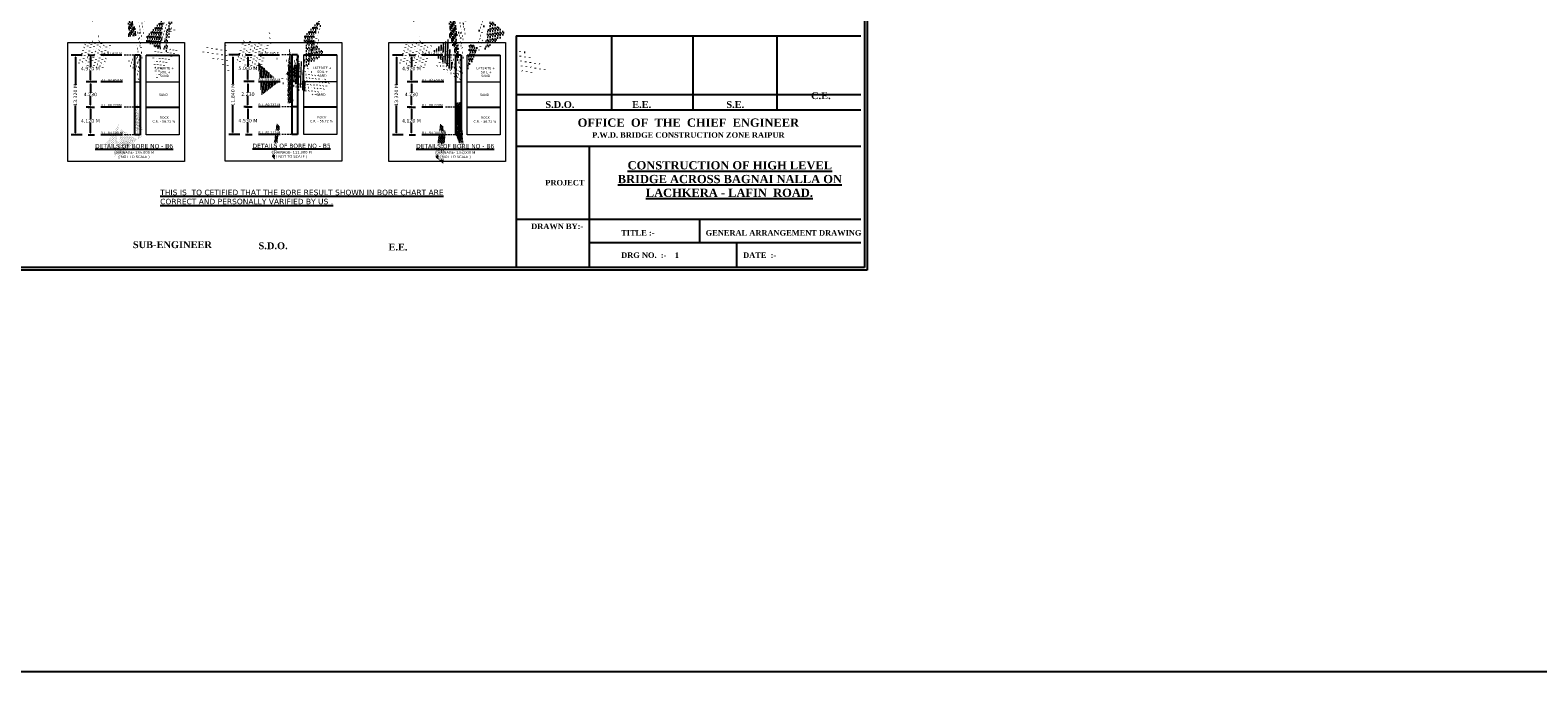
# Model space of a CAD drawing. Header units: millimetres. Extents: x -7746077780 to -3844657605, y -13315294818 to -6656873469.
# Tile 45 of 129: x -3872018621 to -3871908350, y -6657963078 to -6657916151. Entities that reach past the tile are written whole.
import ezdxf

# ---------------------------------------------------------------- set-up
doc = ezdxf.new("R2010")
doc.units = ezdxf.units.MM
doc.header["$MEASUREMENT"] = 0
doc.header["$PDMODE"] = 2
doc.linetypes.add('HIDDEN', pattern=[0.375, 0.25, -0.125])
for name, color, linetype in [('GROUND_LVL', 114, 'Continuous'), ('TEX', 6, 'Continuous'), ('TEXT', 7, 'Continuous')]:
    doc.layers.add(name, color=color, linetype=linetype)
doc.styles.get("Standard").update_dxf_attribs({"font": 'verdana.ttf', "height": 250})
doc.dimstyles.new('Copy of ISO-25--------4', dxfattribs={"dimtxt": 200, "dimasz": 150, "dimexe": 300, "dimexo": 300, "dimgap": 0.02, "dimtad": 0, "dimtih": 1, "dimtoh": 1, "dimdec": 0, "dimlfac": 4, "dimdsep": 46, "dimtxsty": 'Standard', "dimcen": 150, "dimclrd": 1, "dimclre": 1, "dimclrt": 1, "dimadec": 0, "dimazin": 0, "dimtfac": 1, "dimtdec": 0, "dimtmove": 2, "dimatfit": 3, "dimfxl": 0, "dimarcsym": 0})
doc.dimstyles.new('ISO-25--------2', dxfattribs={"dimtxt": 200, "dimasz": 150, "dimexe": 300, "dimexo": 300, "dimgap": 0.02, "dimtad": 0, "dimtih": 1, "dimtoh": 1, "dimdec": 0, "dimlfac": 2, "dimdsep": 46, "dimtxsty": 'Standard', "dimcen": 150, "dimclrd": 1, "dimclre": 1, "dimclrt": 1, "dimadec": 0, "dimazin": 0, "dimtfac": 1, "dimtdec": 0, "dimtmove": 2, "dimatfit": 3, "dimfxl": 0, "dimarcsym": 0})

# ---------------------------------------------------------------- blocks, each defined once
blk = doc.blocks.new('*D602')
at = {"layer": 'Defpoints', "color": 0, "ltscale": 20, "transparency": 16777216}
for p in [(-3872003163.846198, -6657917964.321878), (-3872002693.18031, -6657917964.321878), (-3872001924.672048, -6657919915.450439)]:
    blk.add_point(p, dxfattribs=at)
at = {"layer": 'TEX', "color": 1, "lineweight": -2, "ltscale": 20, "transparency": 16777216}
for p, q in [((-3872002863.846198, -6657917964.321878), (-3872002393.18031, -6657917964.321878)), ((-3872002693.18031, -6657918114.321878), (-3872002693.18031, -6657918809.15763)), ((-3872002693.18031, -6657919765.450439), (-3872002693.18031, -6657919070.614688)), ((-3872002224.672048, -6657919915.450439), (-3872002993.18031, -6657919915.450439))]:
    blk.add_line(p, q, dxfattribs=at)
at = {"layer": 'TEX', "color": 1, "ltscale": 20, "transparency": 16777216}
for points in [[(-3872002718.18031, -6657918114.321878), (-3872002668.18031, -6657918114.321878), (-3872002693.18031, -6657917964.321878)], [(-3872002718.18031, -6657919765.450439), (-3872002668.18031, -6657919765.450439), (-3872002693.18031, -6657919915.450439)]]:
    blk.add_solid(points, dxfattribs=at)
at = {"layer": 'TEX', "color": 1, "ltscale": 20, "transparency": 16777216, "insert": (-3872002693.180309, -6657918939.88616), "char_height": 250, "attachment_point": 5}
blk.add_mtext('5.080 M', dxfattribs=at)
blk = doc.blocks.new('*D603')
at = {"layer": 'Defpoints', "color": 0, "ltscale": 20, "transparency": 16777216}
for p in [(-3872002995.096198, -6657917964.321878), (-3872003790.800537, -6657923777.871449), (-3872002995.096199, -6657923777.871449)]:
    blk.add_point(p, dxfattribs=at)
at = {"layer": 'TEX', "color": 1, "lineweight": -2, "ltscale": 20, "transparency": 16777216}
for p, q in [((-3872003295.096198, -6657917964.321878), (-3872004090.800537, -6657917964.321878)), ((-3872003790.800537, -6657918114.321878), (-3872003790.800537, -6657920096.815414)), ((-3872003790.800537, -6657923627.871449), (-3872003790.800537, -6657921645.377913)), ((-3872003295.096199, -6657923777.871449), (-3872004090.800537, -6657923777.871449))]:
    blk.add_line(p, q, dxfattribs=at)
at = {"layer": 'TEX', "color": 1, "ltscale": 20, "transparency": 16777216}
for points in [[(-3872003815.800537, -6657918114.321878), (-3872003765.800537, -6657918114.321878), (-3872003790.800537, -6657917964.321878)], [(-3872003815.800537, -6657923627.871449), (-3872003765.800537, -6657923627.871449), (-3872003790.800537, -6657923777.871449)]]:
    blk.add_solid(points, dxfattribs=at)
at = {"layer": 'TEX', "color": 1, "ltscale": 20, "transparency": 16777216, "insert": (-3872003790.800536, -6657920871.096664), "char_height": 250, "width": 3092.240050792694, "attachment_point": 5, "rotation": 90}
blk.add_mtext('11.840 M', dxfattribs=at)
blk = doc.blocks.new('*D604')
at = {"layer": 'Defpoints', "color": 0, "ltscale": 20, "transparency": 16777216}
for p in [(-3872003163.846199, -6657921753.815369), (-3872002693.18031, -6657921753.815369), (-3872003163.846198, -6657923777.871449)]:
    blk.add_point(p, dxfattribs=at)
at = {"layer": 'TEX', "color": 1, "lineweight": -2, "ltscale": 20, "transparency": 16777216}
for p, q in [((-3872002863.846199, -6657921753.815369), (-3872002393.18031, -6657921753.815369)), ((-3872002693.18031, -6657921903.815369), (-3872002693.18031, -6657922635.618572)), ((-3872002863.846198, -6657923777.871449), (-3872002393.18031, -6657923777.871449)), ((-3872002693.18031, -6657923627.871449), (-3872002693.18031, -6657922896.068243))]:
    blk.add_line(p, q, dxfattribs=at)
at = {"layer": 'TEX', "color": 1, "ltscale": 20, "transparency": 16777216}
for points in [[(-3872002718.18031, -6657921903.815369), (-3872002668.18031, -6657921903.815369), (-3872002693.18031, -6657921753.815369)], [(-3872002718.18031, -6657923627.871449), (-3872002668.18031, -6657923627.871449), (-3872002693.18031, -6657923777.871449)]]:
    blk.add_solid(points, dxfattribs=at)
at = {"layer": 'TEX', "color": 1, "ltscale": 20, "transparency": 16777216, "insert": (-3872002693.18031, -6657922765.843409), "char_height": 250, "width": 2455.95475435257, "attachment_point": 5}
blk.add_mtext('4.530 M', dxfattribs=at)
blk = doc.blocks.new('*D605')
at = {"color": 1, "lineweight": -2, "ltscale": 20, "transparency": 16777216}
for p, q in [((-3872002691.99867, -6657919915.450439), (-3872002994.49867, -6657919915.450439)), ((-3872002694.49867, -6657920065.450439), (-3872002694.49867, -6657920704.408069)), ((-3872002694.49867, -6657921603.815369), (-3872002694.49867, -6657920964.857739)), ((-3872002691.99867, -6657921753.815369), (-3872002994.49867, -6657921753.815369))]:
    blk.add_line(p, q, dxfattribs=at)
at = {"color": 1, "ltscale": 20, "transparency": 16777216}
for points in [[(-3872002719.49867, -6657920065.450439), (-3872002669.49867, -6657920065.450439), (-3872002694.49867, -6657919915.450439)], [(-3872002719.49867, -6657921603.815369), (-3872002669.49867, -6657921603.815369), (-3872002694.49867, -6657921753.815369)]]:
    blk.add_solid(points, dxfattribs=at)
at = {"layer": 'Defpoints', "color": 0, "ltscale": 20, "transparency": 16777216}
for p in [(-3871999474.088327, -6657919915.450439), (-3872002694.49867, -6657921753.815369), (-3871999474.088326, -6657921753.815369)]:
    blk.add_point(p, dxfattribs=at)
at = {"color": 1, "lineweight": 13, "ltscale": 20, "transparency": 16777216, "insert": (-3872002694.498669, -6657920834.632905), "char_height": 250, "width": 1834.755719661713, "attachment_point": 5}
blk.add_mtext('2.230', dxfattribs=at)
blk = doc.blocks.new('*D606')
at = {"layer": 'Defpoints', "color": 0, "ltscale": 20, "transparency": 16777216}
for p in [(-3871991203.846199, -6657917984.321881), (-3871990733.18031, -6657917984.321881), (-3871989964.672048, -6657919935.450439)]:
    blk.add_point(p, dxfattribs=at)
at = {"layer": 'TEX', "color": 1, "lineweight": -2, "ltscale": 20, "transparency": 16777216}
for p, q in [((-3871990903.846199, -6657917984.321881), (-3871990433.18031, -6657917984.321881)), ((-3871990733.18031, -6657918134.321881), (-3871990733.18031, -6657918829.745275)), ((-3871990733.18031, -6657919785.450439), (-3871990733.18031, -6657919090.027047)), ((-3871990264.672048, -6657919935.450439), (-3871991033.18031, -6657919935.450439))]:
    blk.add_line(p, q, dxfattribs=at)
at = {"layer": 'TEX', "color": 1, "ltscale": 20, "transparency": 16777216}
for points in [[(-3871990758.18031, -6657918134.321881), (-3871990708.18031, -6657918134.321881), (-3871990733.18031, -6657917984.321881)], [(-3871990758.18031, -6657919785.450439), (-3871990708.18031, -6657919785.450439), (-3871990733.18031, -6657919935.450439)]]:
    blk.add_solid(points, dxfattribs=at)
at = {"layer": 'TEX', "color": 1, "ltscale": 20, "transparency": 16777216, "insert": (-3871990733.180309, -6657918959.886162), "char_height": 250, "width": 2179.23017168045, "attachment_point": 5}
blk.add_mtext('4.970 M', dxfattribs=at)
blk = doc.blocks.new('*D607')
at = {"layer": 'Defpoints', "color": 0, "ltscale": 20, "transparency": 16777216}
for p in [(-3871991035.096199, -6657917984.321881), (-3871991830.800538, -6657923797.871449), (-3871991035.096199, -6657923797.871449)]:
    blk.add_point(p, dxfattribs=at)
at = {"layer": 'TEX', "color": 1, "lineweight": -2, "ltscale": 20, "transparency": 16777216}
for p, q in [((-3871991335.096199, -6657917984.321881), (-3871992130.800538, -6657917984.321881)), ((-3871991830.800538, -6657918134.321881), (-3871991830.800538, -6657920116.815416)), ((-3871991830.800538, -6657923647.871449), (-3871991830.800538, -6657921665.377914)), ((-3871991335.096199, -6657923797.871449), (-3871992130.800538, -6657923797.871449))]:
    blk.add_line(p, q, dxfattribs=at)
at = {"layer": 'TEX', "color": 1, "ltscale": 20, "transparency": 16777216}
for points in [[(-3871991855.800538, -6657918134.321881), (-3871991805.800538, -6657918134.321881), (-3871991830.800538, -6657917984.321881)], [(-3871991855.800538, -6657923647.871449), (-3871991805.800538, -6657923647.871449), (-3871991830.800538, -6657923797.871449)]]:
    blk.add_solid(points, dxfattribs=at)
at = {"layer": 'TEX', "color": 1, "ltscale": 20, "transparency": 16777216, "insert": (-3871991830.800537, -6657920891.096666), "char_height": 250, "attachment_point": 5, "rotation": 90}
blk.add_mtext('13.320 M', dxfattribs=at)
blk = doc.blocks.new('*D608')
at = {"layer": 'Defpoints', "color": 0, "ltscale": 20, "transparency": 16777216}
for p in [(-3871991203.846199, -6657921773.815372), (-3871990733.18031, -6657921773.815372), (-3871991203.846198, -6657923797.871449)]:
    blk.add_point(p, dxfattribs=at)
at = {"layer": 'TEX', "color": 1, "lineweight": -2, "ltscale": 20, "transparency": 16777216}
for p, q in [((-3871990903.846199, -6657921773.815372), (-3871990433.18031, -6657921773.815372)), ((-3871990733.18031, -6657921923.815372), (-3871990733.18031, -6657922655.618574)), ((-3871990903.846198, -6657923797.871449), (-3871990433.18031, -6657923797.871449)), ((-3871990733.18031, -6657923647.871449), (-3871990733.18031, -6657922916.068245))]:
    blk.add_line(p, q, dxfattribs=at)
at = {"layer": 'TEX', "color": 1, "ltscale": 20, "transparency": 16777216}
for points in [[(-3871990758.18031, -6657921923.815372), (-3871990708.18031, -6657921923.815372), (-3871990733.18031, -6657921773.815372)], [(-3871990758.18031, -6657923647.871449), (-3871990708.18031, -6657923647.871449), (-3871990733.18031, -6657923797.871449)]]:
    blk.add_solid(points, dxfattribs=at)
at = {"layer": 'TEX', "color": 1, "ltscale": 20, "transparency": 16777216, "insert": (-3871990733.18031, -6657922785.84341), "char_height": 250, "attachment_point": 5}
blk.add_mtext('4.120 M', dxfattribs=at)
blk = doc.blocks.new('*D609')
at = {"color": 1, "lineweight": -2, "ltscale": 20, "transparency": 16777216}
for p, q in [((-3871990731.99867, -6657919935.450439), (-3871991034.49867, -6657919935.450439)), ((-3871990734.49867, -6657920085.450439), (-3871990734.49867, -6657920724.408071)), ((-3871990734.49867, -6657921623.815372), (-3871990734.49867, -6657920984.857741)), ((-3871990731.99867, -6657921773.815372), (-3871991034.49867, -6657921773.815372))]:
    blk.add_line(p, q, dxfattribs=at)
at = {"color": 1, "ltscale": 20, "transparency": 16777216}
for points in [[(-3871990759.49867, -6657920085.450439), (-3871990709.49867, -6657920085.450439), (-3871990734.49867, -6657919935.450439)], [(-3871990759.49867, -6657921623.815372), (-3871990709.49867, -6657921623.815372), (-3871990734.49867, -6657921773.815372)]]:
    blk.add_solid(points, dxfattribs=at)
at = {"layer": 'Defpoints', "color": 0, "ltscale": 20, "transparency": 16777216}
for p in [(-3871987514.088327, -6657919935.450439), (-3871990734.49867, -6657921773.815372), (-3871987514.088326, -6657921773.815372)]:
    blk.add_point(p, dxfattribs=at)
at = {"color": 1, "lineweight": 13, "ltscale": 20, "transparency": 16777216, "insert": (-3871990734.498669, -6657920854.632907), "char_height": 250, "attachment_point": 5}
blk.add_mtext('4.230', dxfattribs=at)
blk = doc.blocks.new('*D647')
at = {"layer": 'Defpoints', "color": 0, "ltscale": 20, "transparency": 16777216}
for p in [(-3872014687.810792, -6657917984.321881), (-3872014217.144903, -6657917984.321881), (-3872013448.636641, -6657919935.450439)]:
    blk.add_point(p, dxfattribs=at)
at = {"layer": 'TEX', "color": 1, "lineweight": -2, "ltscale": 20, "transparency": 16777216}
for p, q in [((-3872014387.810792, -6657917984.321881), (-3872013917.144903, -6657917984.321881)), ((-3872014217.144903, -6657918134.321881), (-3872014217.144903, -6657918829.745275)), ((-3872014217.144903, -6657919785.450439), (-3872014217.144903, -6657919090.027047)), ((-3872013748.636641, -6657919935.450439), (-3872014517.144903, -6657919935.450439))]:
    blk.add_line(p, q, dxfattribs=at)
at = {"layer": 'TEX', "color": 1, "ltscale": 20, "transparency": 16777216}
for points in [[(-3872014242.144903, -6657918134.321881), (-3872014192.144903, -6657918134.321881), (-3872014217.144903, -6657917984.321881)], [(-3872014242.144903, -6657919785.450439), (-3872014192.144903, -6657919785.450439), (-3872014217.144903, -6657919935.450439)]]:
    blk.add_solid(points, dxfattribs=at)
at = {"layer": 'TEX', "color": 1, "ltscale": 20, "transparency": 16777216, "insert": (-3872014217.144902, -6657918959.886162), "char_height": 250, "width": 2179.23017168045, "attachment_point": 5}
blk.add_mtext('4.970 M', dxfattribs=at)
blk = doc.blocks.new('*D648')
at = {"layer": 'Defpoints', "color": 0, "ltscale": 20, "transparency": 16777216}
for p in [(-3872014519.060792, -6657917984.321881), (-3872015314.765131, -6657923797.871449), (-3872014519.060792, -6657923797.871449)]:
    blk.add_point(p, dxfattribs=at)
at = {"layer": 'TEX', "color": 1, "lineweight": -2, "ltscale": 20, "transparency": 16777216}
for p, q in [((-3872014819.060792, -6657917984.321881), (-3872015614.765131, -6657917984.321881)), ((-3872015314.765131, -6657918134.321881), (-3872015314.765131, -6657920116.815416)), ((-3872015314.765131, -6657923647.871449), (-3872015314.765131, -6657921665.377914)), ((-3872014819.060792, -6657923797.871449), (-3872015614.765131, -6657923797.871449))]:
    blk.add_line(p, q, dxfattribs=at)
at = {"layer": 'TEX', "color": 1, "ltscale": 20, "transparency": 16777216}
for points in [[(-3872015339.765131, -6657918134.321881), (-3872015289.765131, -6657918134.321881), (-3872015314.765131, -6657917984.321881)], [(-3872015339.765131, -6657923647.871449), (-3872015289.765131, -6657923647.871449), (-3872015314.765131, -6657923797.871449)]]:
    blk.add_solid(points, dxfattribs=at)
at = {"layer": 'TEX', "color": 1, "ltscale": 20, "transparency": 16777216, "insert": (-3872015314.76513, -6657920891.096666), "char_height": 250, "attachment_point": 5, "rotation": 90}
blk.add_mtext('13.320 M', dxfattribs=at)
blk = doc.blocks.new('*D649')
at = {"layer": 'Defpoints', "color": 0, "ltscale": 20, "transparency": 16777216}
for p in [(-3872014687.810792, -6657921773.815372), (-3872014217.144903, -6657921773.815372), (-3872014687.810791, -6657923797.871449)]:
    blk.add_point(p, dxfattribs=at)
at = {"layer": 'TEX', "color": 1, "lineweight": -2, "ltscale": 20, "transparency": 16777216}
for p, q in [((-3872014387.810792, -6657921773.815372), (-3872013917.144903, -6657921773.815372)), ((-3872014217.144903, -6657921923.815372), (-3872014217.144903, -6657922655.618574)), ((-3872014387.810791, -6657923797.871449), (-3872013917.144903, -6657923797.871449)), ((-3872014217.144903, -6657923647.871449), (-3872014217.144903, -6657922916.068245))]:
    blk.add_line(p, q, dxfattribs=at)
at = {"layer": 'TEX', "color": 1, "ltscale": 20, "transparency": 16777216}
for points in [[(-3872014242.144903, -6657921923.815372), (-3872014192.144903, -6657921923.815372), (-3872014217.144903, -6657921773.815372)], [(-3872014242.144903, -6657923647.871449), (-3872014192.144903, -6657923647.871449), (-3872014217.144903, -6657923797.871449)]]:
    blk.add_solid(points, dxfattribs=at)
at = {"layer": 'TEX', "color": 1, "ltscale": 20, "transparency": 16777216, "insert": (-3872014217.144903, -6657922785.84341), "char_height": 250, "attachment_point": 5}
blk.add_mtext('4.120 M', dxfattribs=at)
blk = doc.blocks.new('*D650')
at = {"color": 1, "lineweight": -2, "ltscale": 20, "transparency": 16777216}
for p, q in [((-3872014215.963263, -6657919935.450439), (-3872014518.463263, -6657919935.450439)), ((-3872014218.463263, -6657920085.450439), (-3872014218.463263, -6657920724.408071)), ((-3872014218.463263, -6657921623.815372), (-3872014218.463263, -6657920984.857741)), ((-3872014215.963263, -6657921773.815372), (-3872014518.463263, -6657921773.815372))]:
    blk.add_line(p, q, dxfattribs=at)
at = {"color": 1, "ltscale": 20, "transparency": 16777216}
for points in [[(-3872014243.463263, -6657920085.450439), (-3872014193.463263, -6657920085.450439), (-3872014218.463263, -6657919935.450439)], [(-3872014243.463263, -6657921623.815372), (-3872014193.463263, -6657921623.815372), (-3872014218.463263, -6657921773.815372)]]:
    blk.add_solid(points, dxfattribs=at)
at = {"layer": 'Defpoints', "color": 0, "ltscale": 20, "transparency": 16777216}
for p in [(-3872010998.05292, -6657919935.450439), (-3872014218.463263, -6657921773.815372), (-3872010998.052919, -6657921773.815372)]:
    blk.add_point(p, dxfattribs=at)
at = {"color": 1, "lineweight": 13, "ltscale": 20, "transparency": 16777216, "insert": (-3872014218.463262, -6657920854.632907), "char_height": 250, "attachment_point": 5}
blk.add_mtext('4.230', dxfattribs=at)

msp = doc.modelspace()

# ---------------------------------------------------------------- hatches: boundary and pattern name
at = {"layer": 'TEX', "ltscale": 20}
h = msp.add_hatch(dxfattribs=at)
h.set_pattern_fill('AR-CONC', color=0, scale=31.640625, style=0)
h.set_pattern_definition([(49.99999999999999, (-604684201.9335661, -1040618453.493619), (226.9456046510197, -19.85516770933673), [23.73046875, -261.0351562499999]), (355, (-604684201.9335661, -1040618453.493619), (-43.90178915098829, 237.9982923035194), [18.98437500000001, -208.8281250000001]), (100.4513999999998, (-604684183.0214334, -1040618455.148215), (183.0439840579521, 218.1429801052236), [20.16779449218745, -221.8457463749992]), (46.18420000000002, (-604684201.9335661, -1040618390.212369), (337.6817380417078, -52.3712506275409), [35.59570312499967, -391.5527343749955]), (96.63559999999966, (-604684173.7934241, -1040618394.576657), (295.7331216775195, 308.216982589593), [30.25169268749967, -332.7685664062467]), (351.1842000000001, (-604684201.9335661, -1040618390.212369), (295.7328810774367, 308.2172135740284), [28.47656250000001, -313.2421875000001]), (21, (-604684170.2929401, -1040618406.032681), (188.865121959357, -127.3911333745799), [23.73046875, -261.0351562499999]), (326, (-604684170.2929401, -1040618406.032681), (76.986491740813, 229.4420064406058), [18.984375, -208.828125]), (71.45140000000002, (-604684154.5541878, -1040618416.64862), (265.8516910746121, 102.0506649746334), [20.16779449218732, -221.8457463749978]), (37.49999999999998, (-604684201.9335661, -1040618453.493619), (3.8474542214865, 105.3296959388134), [0, -206.2968750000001, 0, -211.9921875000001, 0, -209.6191406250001]), (7.500000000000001, (-604684201.9335661, -1040618453.493619), (83.23684583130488, 124.7943307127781), [0, -120.8671875, 0, -201.5507812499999, 0, -79.89257812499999]), (327.5, (-604684272.4921598, -1040618453.493619), (168.9047551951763, -7.136502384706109), [0, -79.1015625, 0, -246.796875, 0, -327.48046875]), (317.5, (-604684304.1327848, -1040618453.493619), (184.5237488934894, 31.67384206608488), [0, -102.83203125, 0, -163.8984375, 0, -232.55859375])])
h.paths.add_polyline_path([(-3872010998.05292, -6657917984.148125), (-3872010998.05292, -6657919935.450439), (-3872010581.262918, -6657919935.450439), (-3872010581.262918, -6657917984.148125)])
h = msp.add_hatch(dxfattribs=at)
h.set_pattern_fill('AR-CONC', color=0, scale=31.640625, style=0)
h.set_pattern_definition([(49.99999999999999, (-604672677.9689727, -1040618433.493619), (226.9456046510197, -19.85516770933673), [23.73046875, -261.0351562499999]), (355, (-604672677.9689727, -1040618433.493619), (-43.90178915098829, 237.9982923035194), [18.98437500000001, -208.8281250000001]), (100.4513999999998, (-604672659.05684, -1040618435.148213), (183.0439840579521, 218.1429801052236), [20.16779449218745, -221.8457463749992]), (46.18420000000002, (-604672677.9689727, -1040618370.212369), (337.6817380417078, -52.3712506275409), [35.59570312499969, -391.5527343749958]), (96.63559999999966, (-604672649.8288317, -1040618374.576657), (295.7331216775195, 308.216982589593), [30.25169268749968, -332.768566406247]), (351.1842000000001, (-604672677.9689727, -1040618370.212369), (295.7328810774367, 308.2172135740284), [28.47656250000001, -313.2421875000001]), (21, (-604672646.3283472, -1040618386.032681), (188.865121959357, -127.3911333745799), [23.73046875, -261.0351562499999]), (326, (-604672646.3283472, -1040618386.032681), (76.986491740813, 229.4420064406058), [18.984375, -208.828125]), (71.45140000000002, (-604672630.5895948, -1040618396.648618), (265.8516910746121, 102.0506649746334), [20.16779449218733, -221.8457463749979]), (37.49999999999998, (-604672677.9689727, -1040618433.493619), (3.8474542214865, 105.3296959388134), [0, -206.2968750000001, 0, -211.9921875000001, 0, -209.6191406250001]), (7.500000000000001, (-604672677.9689727, -1040618433.493619), (83.23684583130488, 124.7943307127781), [0, -120.8671875, 0, -201.5507812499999, 0, -79.89257812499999]), (327.5, (-604672748.5275664, -1040618433.493619), (168.9047551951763, -7.136502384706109), [0, -79.1015625, 0, -246.796875, 0, -327.48046875]), (317.5, (-604672780.1681914, -1040618433.493619), (184.5237488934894, 31.67384206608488), [0, -102.83203125, 0, -163.8984375, 0, -232.55859375])])
h.paths.add_polyline_path([(-3871999474.088327, -6657917964.148125), (-3871999474.088327, -6657919915.450439), (-3871999057.298324, -6657919915.450439), (-3871999057.298325, -6657917964.148125)])
h = msp.add_hatch(dxfattribs=at)
h.set_pattern_fill('AR-CONC', color=0, scale=31.640625, style=0)
h.set_pattern_definition([(49.99999999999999, (-604660717.9689732, -1040618453.493619), (226.9456046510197, -19.85516770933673), [23.73046875, -261.0351562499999]), (355, (-604660717.9689732, -1040618453.493619), (-43.90178915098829, 237.9982923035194), [18.98437500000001, -208.8281250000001]), (100.4513999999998, (-604660699.0568404, -1040618455.148215), (183.0439840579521, 218.1429801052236), [20.16779449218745, -221.8457463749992]), (46.18420000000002, (-604660717.9689732, -1040618390.212369), (337.6817380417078, -52.3712506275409), [35.59570312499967, -391.5527343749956]), (96.63559999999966, (-604660689.8288312, -1040618394.576657), (295.7331216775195, 308.216982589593), [30.25169268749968, -332.7685664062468]), (351.1842000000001, (-604660717.9689732, -1040618390.212369), (295.7328810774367, 308.2172135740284), [28.47656250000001, -313.2421875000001]), (21, (-604660686.3283472, -1040618406.032681), (188.865121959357, -127.3911333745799), [23.73046875, -261.0351562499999]), (326, (-604660686.3283472, -1040618406.032681), (76.986491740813, 229.4420064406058), [18.984375, -208.828125]), (71.45140000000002, (-604660670.5895948, -1040618416.64862), (265.8516910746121, 102.0506649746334), [20.16779449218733, -221.8457463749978]), (37.49999999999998, (-604660717.9689732, -1040618453.493619), (3.8474542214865, 105.3296959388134), [0, -206.2968750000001, 0, -211.9921875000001, 0, -209.6191406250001]), (7.500000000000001, (-604660717.9689732, -1040618453.493619), (83.23684583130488, 124.7943307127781), [0, -120.8671875, 0, -201.5507812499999, 0, -79.89257812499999]), (327.5, (-604660788.5275669, -1040618453.493619), (168.9047551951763, -7.136502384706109), [0, -79.1015625, 0, -246.796875, 0, -327.48046875]), (317.5, (-604660820.1681919, -1040618453.493619), (184.5237488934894, 31.67384206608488), [0, -102.83203125, 0, -163.8984375, 0, -232.55859375])])
h.paths.add_polyline_path([(-3871987514.088327, -6657917984.148125), (-3871987514.088327, -6657919935.450439), (-3871987097.298326, -6657919935.450439), (-3871987097.298326, -6657917984.148125)])
h = msp.add_hatch(dxfattribs=at)
h.set_pattern_fill('AR-SAND', color=0, scale=42.1875, style=0)
h.set_pattern_definition([(37.49999999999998, (-604684201.9335661, -1040621241.051982), (-2.657532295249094, 81.28787775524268), [0, -64.125, 0, -71.71875000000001, 0, -68.55468750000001]), (7.500000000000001, (-604684201.9335661, -1040621241.051982), (74.66245475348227, 119.0592871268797), [0, -34.59374999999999, 0, -57.79687499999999, 0, -22.1484375]), (327.5, (-604684253.8241901, -1040621241.051982), (131.3778597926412, 0.2387413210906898), [0, -21.09375, 0, -75.9375, 0, -99.140625]), (317.5, (-604684253.8241901, -1040621241.051982), (126.8209661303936, 37.02693789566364), [0, -10.546875, 0, -49.78125, 0, -56.953125])])
h.paths.add_polyline_path([(-3872010581.262918, -6657921773.815372), (-3872010998.05292, -6657921773.815372), (-3872010998.052919, -6657923797.697697), (-3872010581.262918, -6657923797.697697)])
h = msp.add_hatch(dxfattribs=at)
h.set_pattern_fill('AR-SAND', color=0, scale=42.1875, style=0)
h.set_pattern_definition([(37.49999999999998, (-604672677.9689727, -1040621221.051982), (-2.657532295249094, 81.28787775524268), [0, -64.125, 0, -71.71875000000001, 0, -68.55468750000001]), (7.500000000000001, (-604672677.9689727, -1040621221.051982), (74.66245475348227, 119.0592871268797), [0, -34.59374999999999, 0, -57.79687499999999, 0, -22.1484375]), (327.5, (-604672729.8595972, -1040621221.051982), (131.3778597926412, 0.2387413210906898), [0, -21.09375, 0, -75.9375, 0, -99.140625]), (317.5, (-604672729.8595972, -1040621221.051982), (126.8209661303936, 37.02693789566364), [0, -10.546875, 0, -49.78125, 0, -56.953125])])
h.paths.add_polyline_path([(-3871999057.298325, -6657921753.815371), (-3871999474.088327, -6657921753.815371), (-3871999474.088325, -6657923777.697693), (-3871999057.298324, -6657923777.697693)])
h = msp.add_hatch(dxfattribs=at)
h.set_pattern_fill('AR-SAND', color=0, scale=42.1875, style=0)
h.set_pattern_definition([(37.49999999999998, (-604660717.9689732, -1040621241.051982), (-2.657532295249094, 81.28787775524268), [0, -64.125, 0, -71.71875000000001, 0, -68.55468750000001]), (7.500000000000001, (-604660717.9689732, -1040621241.051982), (74.66245475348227, 119.0592871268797), [0, -34.59374999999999, 0, -57.79687499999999, 0, -22.1484375]), (327.5, (-604660769.8595972, -1040621241.051982), (131.3778597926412, 0.2387413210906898), [0, -21.09375, 0, -75.9375, 0, -99.140625]), (317.5, (-604660769.8595972, -1040621241.051982), (126.8209661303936, 37.02693789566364), [0, -10.546875, 0, -49.78125, 0, -56.953125])])
h.paths.add_polyline_path([(-3871987097.298326, -6657921773.815372), (-3871987514.088327, -6657921773.815372), (-3871987514.088326, -6657923797.697697), (-3871987097.298326, -6657923797.697697)])

# ---------------------------------------------------------------- linework, layer by layer
at = {"color": 0}
for p, q in [((-3872010998.05292, -6657917984.148125), (-3872010998.052919, -6657923797.697697)), ((-3872010581.262918, -6657917984.148125), (-3872010998.052919, -6657917984.148125)), ((-3872010581.262918, -6657917984.148125), (-3872010581.262918, -6657923797.697697)), ((-3872010133.208004, -6657917984.148124), (-3872007718.865046, -6657917984.148124)), ((-3871999474.088327, -6657917964.148125), (-3871999474.088326, -6657923777.697693)), ((-3871999057.298324, -6657917964.148125), (-3871999474.088326, -6657917964.148125)), ((-3871999057.298325, -6657917964.148125), (-3871999057.298324, -6657923777.697693)), ((-3871998609.243411, -6657917964.148123), (-3871996194.900452, -6657917964.148123)), ((-3871987514.088327, -6657917984.148125), (-3871987514.088326, -6657923797.697697)), ((-3871987097.298326, -6657917984.148125), (-3871987514.088326, -6657917984.148125)), ((-3871987097.298326, -6657917984.148125), (-3871987097.298326, -6657923797.697697)), ((-3871986649.243411, -6657917984.148124), (-3871984234.900453, -6657917984.148124)), ((-3872010581.262918, -6657921773.815372), (-3872010998.052919, -6657921773.815372)), ((-3872010133.208004, -6657921773.815372), (-3872007718.865047, -6657921773.815372)), ((-3872010133.208004, -6657921773.815372), (-3872007718.865047, -6657921773.815372)), ((-3871999057.298325, -6657921753.815369), (-3871999474.088326, -6657921753.815369)), ((-3871998609.243411, -6657921753.815369), (-3871996194.900453, -6657921753.815369)), ((-3871998609.243411, -6657921753.815371), (-3871996194.900453, -6657921753.815371)), ((-3871987097.298326, -6657921773.815372), (-3871987514.088326, -6657921773.815372)), ((-3871986649.243411, -6657921773.815372), (-3871984234.900454, -6657921773.815372)), ((-3871986649.243411, -6657921773.815372), (-3871984234.900454, -6657921773.815372)), ((-3872010581.262918, -6657923797.697697), (-3872010998.052919, -6657923797.697697)), ((-3871999057.298325, -6657923777.697693), (-3871999474.088326, -6657923777.697693)), ((-3871987097.298326, -6657923797.697697), (-3871987514.088326, -6657923797.697697))]:
    msp.add_line(p, q, dxfattribs=at)
at = {"lineweight": 13, "ltscale": 20}
for p, q in [((-3872010998.05292, -6657919935.450439), (-3872010581.262918, -6657919935.450439)), ((-3872010133.208004, -6657919935.450439), (-3872007718.865046, -6657919935.450439)), ((-3871999474.088327, -6657919915.450439), (-3871999057.298324, -6657919915.450439)), ((-3871998609.243411, -6657919915.450439), (-3871996194.900452, -6657919915.450439)), ((-3871987514.088327, -6657919935.450439), (-3871987097.298326, -6657919935.450439)), ((-3871986649.243411, -6657919935.450439), (-3871984234.900453, -6657919935.450439))]:
    msp.add_line(p, q, dxfattribs=at)
for points in [[(-3872015873.332241, -6657917062.441303), (-3872007338.83691, -6657917062.441303), (-3872007338.83691, -6657925747.055901), (-3872015873.332241, -6657925747.055901)], [(-3872004349.367648, -6657917042.441301), (-3871995814.872317, -6657917042.441301), (-3871995814.872317, -6657925727.055901), (-3872004349.367648, -6657925727.055901)], [(-3871992389.367648, -6657917062.441303), (-3871983854.872317, -6657917062.441303), (-3871983854.872317, -6657925747.055901), (-3871992389.367648, -6657925747.055901)], [(-3872010133.208004, -6657917984.148124), (-3872007718.865046, -6657917984.148124), (-3872007718.865047, -6657923797.697697), (-3872010133.208006, -6657923797.697697)], [(-3871998609.243411, -6657917964.148123), (-3871996194.900452, -6657917964.148123), (-3871996194.900453, -6657923777.697693), (-3871998609.243411, -6657923777.697693)], [(-3871986649.243411, -6657917984.148124), (-3871984234.900453, -6657917984.148124), (-3871984234.900454, -6657923797.697697), (-3871986649.243413, -6657923797.697697)]]:
    msp.add_lwpolyline(points, close=True, dxfattribs=at)
at = {"layer": 'GROUND_LVL', "color": 4}
for p, q in [((-3871983075.59651, -6657916564.571067), (-3871957853.877185, -6657916564.571067)), ((-3871983075.59651, -6657916564.571067), (-3871983075.59651, -6657933517.984943)), ((-3871976089.117785, -6657921968.20434), (-3871976089.117785, -6657916652.038289)), ((-3871970133.398949, -6657921968.20434), (-3871970133.398948, -6657916652.038289)), ((-3871963980.875098, -6657921968.20434), (-3871963980.8751, -6657916652.038289)), ((-3871983075.596509, -6657920855.041915), (-3871957853.877185, -6657920855.041915)), ((-3871983075.596509, -6657921968.20434), (-3871957853.877185, -6657921968.20434)), ((-3871983075.596509, -6657924632.691981), (-3871957853.877185, -6657924632.691981)), ((-3871977745.515841, -6657924632.691981), (-3871977745.515841, -6657933517.984943)), ((-3871983075.596509, -6657929979.159232), (-3871957853.877185, -6657929979.159232)), ((-3871969668.985659, -6657930066.626454), (-3871969668.985659, -6657931681.277123)), ((-3871977745.515841, -6657931681.277122), (-3871957853.877185, -6657931681.277122)), ((-3871966971.497482, -6657931681.277122), (-3871966971.497482, -6657933517.984943))]:
    msp.add_line(p, q, dxfattribs=at)
at = {"layer": 'TEX', "color": 3, "ltscale": 20}
msp.add_lwpolyline([(-3871674923.332241, -6657963077.984943), (-3872169213.332241, -6657963077.984943), (-3872169213.332241, -6657740557.984943), (-3871674923.332241, -6657740557.984943)], close=True, dxfattribs=at)
at = {"layer": 'TEX', "color": 7, "ltscale": 20}
for points in [[(-3871957393.332241, -6657933697.984943), (-3872149343.332241, -6657933697.984943), (-3872149343.332241, -6657850797.984943), (-3871957393.332241, -6657850797.984943)], [(-3871957603.332241, -6657933517.984943), (-3872148953.332241, -6657933517.984943), (-3872148953.332241, -6657851287.984943), (-3871957603.332241, -6657851287.984943)]]:
    msp.add_lwpolyline(points, close=True, dxfattribs=at)
at = {"layer": 'TEXT', "color": 0, "linetype": 'HIDDEN', "lineweight": 13, "ltscale": 500}
for p, q in [((-3872011045.332771, -6657917984.159149), (-3872011743.277284, -6657917984.321881)), ((-3871999521.368177, -6657917964.159149), (-3872000219.312689, -6657917964.32188)), ((-3871987561.368178, -6657917984.159149), (-3871988259.312691, -6657917984.321881)), ((-3872011045.332771, -6657921773.815372), (-3872011743.277284, -6657921773.978103)), ((-3872011045.332771, -6657921773.815372), (-3872011743.277284, -6657921773.978101)), ((-3871999521.368178, -6657921753.815369), (-3872000219.31269, -6657921753.9781)), ((-3871999521.368178, -6657921753.815371), (-3872000219.31269, -6657921753.9781)), ((-3871987561.368178, -6657921773.815372), (-3871988259.312691, -6657921773.978103)), ((-3871987561.368178, -6657921773.815372), (-3871988259.312691, -6657921773.978101)), ((-3872011045.332771, -6657923797.708717), (-3872011743.277284, -6657923797.871449)), ((-3872011045.332771, -6657923797.708721), (-3872011743.277284, -6657923797.871451)), ((-3871999521.368178, -6657923777.708717), (-3872000219.31269, -6657923777.871449)), ((-3871999521.368178, -6657923777.708717), (-3872000219.31269, -6657923777.871449)), ((-3871987561.368178, -6657923797.708717), (-3871988259.312691, -6657923797.871449)), ((-3871987561.368178, -6657923797.708721), (-3871988259.312691, -6657923797.871451))]:
    msp.add_line(p, q, dxfattribs=at)

# ---------------------------------------------------------------- texts
at = {"layer": 'TEX'}
for s, insert, char_height, width, attachment_point in [('{\\fTimes New Roman|b1|i0|c0|p18;S.D.O.}', (-3871980943.163129, -6657921339.509641), 502.486111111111, 3493.444239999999, 1), ('{\\fTimes New Roman|b1|i0|c0|p18;E.E.}', (-3871974591.032957, -6657921339.509641), 502.486111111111, 3493.444239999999, 1), ('{\\fTimes New Roman|b1|i0|c0|p18;S.E.}', (-3871967704.690544, -6657921339.509641), 502.486111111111, 3493.444239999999, 1), ('{\\fTimes New Roman|b1|i0|c0|p18;C.E.}', (-3871961506.190375, -6657920689.50964), 502.486111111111, 3493.444305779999, 1), ('{\\fTimes New Roman|b1|i0|c0|p18;OFFICE  OF  THE  CHIEF  ENGINEER\\P\\H0.6667x;P.W.D. BRIDGE CONSTRUCTION ZONE RAIPUR}', (-3871970480.865636, -6657922611.960251), 602.9833333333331, 30393.69650777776, 2), ('\\pi2414.7;{\\fTimes New Roman|b1|i0|c0|p18;\\LCONSTRUCTION OF HIGH LEVEL \\P\\pi1694.5;BRIDGE ACROSS BAGNAI NALLA ON \\P\\pi3748.3;LACHKERA - LAFIN  ROAD.}', (-3871977338.68645, -6657925731.695536), 602.9833333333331, 19412.92919813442, 1), ('{\\fTimes New Roman|b1|i0|c0|p18;PROJECT}', (-3871980943.163129, -6657927103.541025), 401.9888888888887, 5609.714745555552, 1), ('{\\fTimes New Roman|b1|i0|c0|p18;DRAWN BY:-}', (-3871981973.033931, -6657930294.773034), 401.9888888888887, 5609.714745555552, 1), ('{\\fTimes New Roman|b1|i0|c0|p18;SUB-ENGINEER}', (-3872011106.934269, -6657931588.361201), 502.486111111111, 5015.530839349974, 1), ('{\\fTimes New Roman|b1|i0|c0|p18;TITLE :-}', (-3871975394.443741, -6657930775.52163), 401.9888888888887, 5609.714745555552, 1), ('{\\fTimes New Roman|b1|i0|c0|p18;GENERAL ARRANGEMENT DRAWING}', (-3871969212.686874, -6657930775.52163), 401.9888888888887, 18088.65582333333, 1), ('{\\fTimes New Roman|b1|i0|c0|p18;S.D.O.}', (-3872001916.934269, -6657931668.361201), 502.486111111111, 3493.444239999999, 1), ('{\\fTimes New Roman|b1|i0|c0|p18;E.E.}', (-3871992411.28282, -6657931761.523626), 502.486111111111, 3493.444239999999, 1), ('{\\fTimes New Roman|b1|i0|c0|p18;DRG NO.  :-    1}', (-3871975394.443741, -6657932403.402647), 401.9888888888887, 14879.57852333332, 1), ('{\\fTimes New Roman|b1|i0|c0|p18;DATE  :-    }', (-3871966475.711852, -6657932403.402647), 401.9888888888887, 5609.714745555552, 1)]:
    msp.add_mtext(s, dxfattribs=dict(at, insert=insert, char_height=char_height, width=width, attachment_point=attachment_point))
at = {"layer": 'TEX', "color": 0, "ltscale": 20, "char_height": 168.75, "width": 5309.421470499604, "attachment_point": 2}
for s, insert in [(' ROCK \\PC.R. - 56.73 %', (-3872008844.141216, -6657922459.701118)), (' ROCK \\PC.R. - 56.72 %', (-3871997320.176623, -6657922439.701118)), (' ROCK \\PC.R. - 56.73 %', (-3871985360.176623, -6657922459.701118))]:
    msp.add_mtext(s, dxfattribs=dict(at, insert=insert))
at = {"layer": 'TEXT', "color": 0, "char_height": 168.75}
for s, insert, width, attachment_point in [('{\\LG.L.97.420 M}', (-3872013448.636641, -6657917762.138717), 2690.932640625, 1), ('{\\LG.L.97.045 M}', (-3872001924.672048, -6657917742.138714), 2690.932640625, 1), ('{\\LG.L.97.420 M}', (-3871989964.672048, -6657917762.138717), 2690.932640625, 1), ('LATERITE +\\P SOIL +\\PSAND', (-3872008791.420083, -6657918850.57343), 4286.94619921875, 2), ('LATERITE +\\P SOIL +\\PSAND', (-3871997267.455489, -6657918830.573429), 4286.94619921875, 2), ('LATERITE +\\P SOIL +\\PSAND', (-3871985307.45549, -6657918850.57343), 4286.94619921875, 2), ('{\\LR.L. 92.450 M}', (-3872013448.636641, -6657919713.430004), 2690.932640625, 1), ('{\\LR.L. 91.965 M}', (-3872001924.672048, -6657919693.430004), 2690.932640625, 1), ('{\\LR.L. 92.450 M}', (-3871989964.672048, -6657919713.430004), 2690.932640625, 1), ('{\\LR.L. 88.220M}', (-3872013448.636641, -6657921549.731419), 2690.932640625, 1), ('SAND ', (-3872008869.755068, -6657920792.888244), 4286.94619921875, 2), ('{\\LR.L. 89.742 M}', (-3872001924.672048, -6657921529.731417), 2690.932640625, 1), ('SAND ', (-3871997345.790473, -6657920772.888243), 4286.94619921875, 2), ('{\\LR.L. 88.220M}', (-3871989964.672048, -6657921549.731419), 2690.932640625, 1), ('SAND ', (-3871985385.790475, -6657920792.888244), 4286.94619921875, 2), ('{\\LR.L. 84.100 M}', (-3872013448.636641, -6657923575.688283), 2690.932640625, 1), ('{\\LR.L. 85.212 M}', (-3872001924.672048, -6657923555.688282), 2690.932640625, 1), ('{\\LR.L. 84.100 M}', (-3871989964.672048, -6657923575.688283), 2690.932640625, 1)]:
    msp.add_mtext(s, dxfattribs=dict(at, insert=insert, width=width, attachment_point=attachment_point))
at = {"layer": 'TEXT', "color": 191}
for s, insert, char_height, width, attachment_point in [('{\\LDETAILS OF BORE NO - B6 \\H0.6x;\\lCHAINAGE- 135.000 M\\P( NOT TO SCALE )}', (-3872011022.074504, -6657924473.975334), 316.4062500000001, 6375.535839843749, 2), ('{\\LDETAILS OF BORE NO - B5 \\H0.6x;\\lCHAINAGE- 111.000 M\\P( NOT TO SCALE )}', (-3871999498.10991, -6657924453.975332), 316.4062500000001, 6375.535839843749, 2), ('{\\LDETAILS OF BORE NO - B6 \\H0.6x;\\lCHAINAGE- 135.000 M\\P( NOT TO SCALE )}', (-3871987538.109911, -6657924473.975334), 316.4062500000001, 6375.535839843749, 2), ('{\\LTHIS IS  TO CETIFIED THAT THE BORE RESULT SHOWN IN BORE CHART ARE CORRECT AND PERSONALLY VARIFIED BY US .}', (-3872009109.367648, -6657927817.055901), 400, 22004.98162285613, 1)]:
    msp.add_mtext(s, dxfattribs=dict(at, insert=insert, char_height=char_height, width=width, attachment_point=attachment_point))

# ---------------------------------------------------------------- dimensions: what is measured, and where the dimension line sits
at = {"lineweight": 13, "ltscale": 20}
for base, p1, p2, text, picture, middle in [((-3872014218.463263, -6657921773.815372), (-3872010998.05292, -6657919935.450439), (-3872010998.052919, -6657921773.815372), '4.230', '*D650', (-3872014218.463262, -6657920854.632907)), ((-3872002694.49867, -6657921753.815369), (-3871999474.088327, -6657919915.450439), (-3871999474.088326, -6657921753.815369), '2.230', '*D605', (-3872002694.498669, -6657920834.632905)), ((-3871990734.49867, -6657921773.815372), (-3871987514.088327, -6657919935.450439), (-3871987514.088326, -6657921773.815372), '4.230', '*D609', (-3871990734.498669, -6657920854.632907))]:
    dim = msp.add_linear_dim(base=base, p1=p1, p2=p2, angle=90, text=text, dimstyle='ISO-25--------2', override={"dimtxt": 600, "dimlfac": 1, "dimfxl": 2.5, "dimfxlon": 1}, dxfattribs=at)
    dim.commit()
    dim.dimension.update_dxf_attribs({"geometry": picture, "text_midpoint": middle})
at = {"layer": 'TEX', "color": 0, "ltscale": 20}
for base, p1, p2, text, picture, middle in [((-3872015314.765131, -6657923797.871449), (-3872014519.060792, -6657917984.321881), (-3872014519.060792, -6657923797.871449), '13.320 M', '*D648', (-3872015314.76513, -6657920891.096666)), ((-3872003790.800537, -6657923777.871449), (-3872002995.096198, -6657917964.321878), (-3872002995.096199, -6657923777.871449), '11.840 M', '*D603', (-3872003790.800536, -6657920871.096664)), ((-3871991830.800538, -6657923797.871449), (-3871991035.096199, -6657917984.321881), (-3871991035.096199, -6657923797.871449), '13.320 M', '*D607', (-3871991830.800537, -6657920891.096666))]:
    dim = msp.add_linear_dim(base=base, p1=p1, p2=p2, angle=90, text=text, dimstyle='Copy of ISO-25--------4', dxfattribs=at)
    dim.commit()
    dim.dimension.update_dxf_attribs({"geometry": picture, "text_midpoint": middle, "text_rotation": 90})
for base, p1, p2, text, picture, middle in [((-3872014217.144903, -6657917984.321881), (-3872013448.636641, -6657919935.450439), (-3872014687.810792, -6657917984.321881), '4.970 M', '*D647', (-3872014217.144902, -6657918959.886162)), ((-3872002693.18031, -6657917964.321878), (-3872001924.672048, -6657919915.450439), (-3872003163.846198, -6657917964.321878), '5.080 M', '*D602', (-3872002693.180309, -6657918939.88616)), ((-3871990733.18031, -6657917984.321881), (-3871989964.672048, -6657919935.450439), (-3871991203.846199, -6657917984.321881), '4.970 M', '*D606', (-3871990733.180309, -6657918959.886162))]:
    dim = msp.add_linear_dim(base=base, p1=p1, p2=p2, angle=270, text=text, dimstyle='ISO-25--------2', dxfattribs=at)
    dim.commit()
    dim.dimension.update_dxf_attribs({"geometry": picture, "text_midpoint": middle})
for base, p1, p2, text, picture, middle in [((-3872014217.144903, -6657921773.815372), (-3872014687.810791, -6657923797.871449), (-3872014687.810792, -6657921773.815372), '4.120 M', '*D649', (-3872014217.144903, -6657922785.84341)), ((-3872002693.18031, -6657921753.815369), (-3872003163.846198, -6657923777.871449), (-3872003163.846199, -6657921753.815369), '4.530 M', '*D604', (-3872002693.18031, -6657922765.843409)), ((-3871990733.18031, -6657921773.815372), (-3871991203.846198, -6657923797.871449), (-3871991203.846199, -6657921773.815372), '4.120 M', '*D608', (-3871990733.18031, -6657922785.84341))]:
    dim = msp.add_linear_dim(base=base, p1=p1, p2=p2, angle=90, text=text, dimstyle='ISO-25--------2', dxfattribs=at)
    dim.commit()
    dim.dimension.update_dxf_attribs({"geometry": picture, "text_midpoint": middle, "dimtype": 160})

doc.saveas('drawing.dxf')
